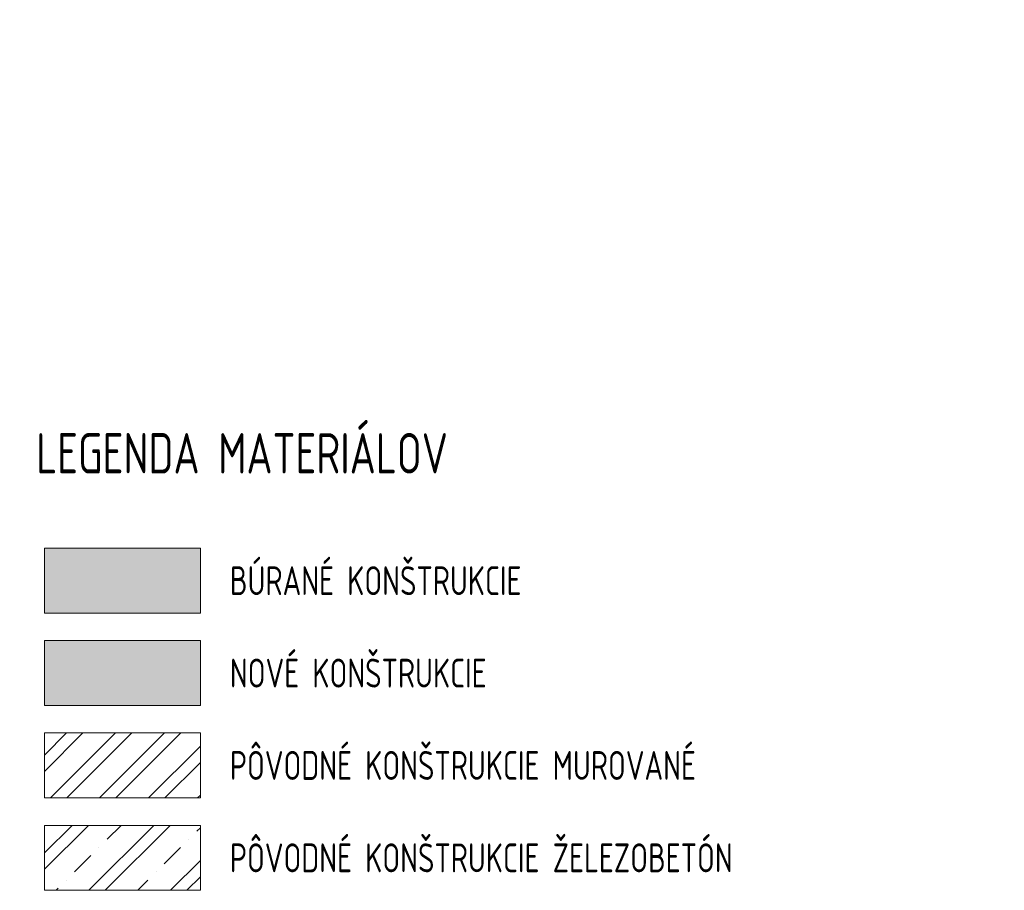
# Model space of a CAD drawing. Header units: inches. Extents: x -96941 to 10978768, y -673 to 1070890.
# Tile 15 of 256: x 31712 to 35974, y 48588 to 52359. Entities that reach past the tile are written whole.
import ezdxf
from ezdxf import colors
from ezdxf.entities.mleader import LeaderData, LeaderLine
from ezdxf.math import Vec2, Vec3

# ---------------------------------------------------------------- set-up
doc = ezdxf.new("R2010")
doc.units = ezdxf.units.IN
for name, color, linetype, lineweight in [('!_A_01_TENKÁ', 8, 'Continuous', 13), ('!_A_23_ŠRAFY', 252, 'Continuous', 9), ('!_A_42_POPIS TABUĽKA', 7, 'Continuous', 13), ('A-DETL-GENF', 92, 'Continuous', 9)]:
    doc.layers.add(name, color=color, linetype=linetype, lineweight=lineweight)
doc.layers.add('!_A_51_BÚRACIE PRÁCE', color=40, linetype='Continuous', lineweight=13, true_color=0xffbf00)
doc.styles.add('Iso CP', font='isocp.shx', dxfattribs={"width": 0.8})

msp = doc.modelspace()

# ---------------------------------------------------------------- hatches: boundary and pattern name
at = {"layer": '!_A_23_ŠRAFY'}
h = msp.add_hatch(dxfattribs=at)
h.set_pattern_fill('ZDIVO-OBECNE', color=256, scale=50, style=0)
h.set_pattern_definition([(45, (-14508, 19393.59), (-106.066, 106.066), []), (45, (-14437.29, 19393.59), (-106.066, 106.066), [])])
h.paths.add_polyline_path([(32493.922, 48988.318), (32493.922, 49269.568), (31818.922, 49269.568), (31818.922, 48988.318)])
h = msp.add_hatch(dxfattribs=at)
h.set_pattern_fill('ZELEZOBETON', color=256, scale=50, style=0)
h.set_pattern_definition([(45, (-14508, 19393.59), (-176.7767, 176.7767), []), (45, (-14437.29, 19393.59), (-176.7767, 176.7767), []), (45, (-14295.87, 19393.59), (-106.066, 247.4874), [100, -50, 0, -50])])
h.paths.add_polyline_path([(32493.922, 48588.318), (32493.922, 48869.568), (31818.922, 48869.568), (31818.922, 48588.318)])
at = {"layer": 'A-DETL-GENF', "true_color": 0xffbf00}
msp.add_hatch(color=40, dxfattribs=at).paths.add_polyline_path([(32493.922, 49788.318), (32493.922, 50069.568), (31818.922, 50069.568), (31818.922, 49788.318)])
at = {"layer": 'A-DETL-GENF', "true_color": 0xa30000}
msp.add_hatch(color=14, dxfattribs=at).paths.add_polyline_path([(32493.922, 49388.318), (32493.922, 49669.568), (31818.922, 49669.568), (31818.922, 49388.318)])

# ---------------------------------------------------------------- linework, layer by layer
at = {"layer": '!_A_01_TENKÁ'}
for p, q in [((32493.922, 50069.568), (31818.922, 50069.568)), ((31818.922, 50069.568), (31818.922, 49788.318)), ((32493.922, 49788.318), (32493.922, 50069.568)), ((31818.922, 49788.318), (32493.922, 49788.318)), ((32493.922, 49669.568), (31818.922, 49669.568)), ((31818.922, 49669.568), (31818.922, 49388.318)), ((32493.922, 49388.318), (32493.922, 49669.568)), ((31818.922, 49388.318), (32493.922, 49388.318)), ((32493.922, 49269.568), (31818.922, 49269.568)), ((31818.922, 49269.568), (31818.922, 48988.318)), ((32493.922, 48988.318), (32493.922, 49269.568)), ((31818.922, 48988.318), (32493.922, 48988.318)), ((32493.922, 48869.568), (31818.922, 48869.568)), ((31818.922, 48869.568), (31818.922, 48588.318)), ((32493.922, 48588.318), (32493.922, 48869.568)), ((31818.922, 48588.318), (32493.922, 48588.318))]:
    msp.add_line(p, q, dxfattribs=at)

# ---------------------------------------------------------------- texts
at = {"layer": '!_A_42_POPIS TABUĽKA', "style": 'Iso CP'}
for s, insert, char_height, attachment_point in [('LEGENDA MATERIÁLOV', (31783.366, 50568.356), 175, 1), ('BÚRANÉ KONŠTRUKCIE', (32621.697, 49928.943), 125, 4), ('NOVÉ KONŠTRUKCIE', (32621.697, 49528.943), 125, 4), ('PÔVODNÉ KONŠTRUKCIE MUROVANÉ ', (32621.697, 49128.943), 125, 4), ('PÔVODNÉ KONŠTRUKCIE ŽELEZOBETÓN', (32621.697, 48728.943), 125, 4)]:
    msp.add_mtext_dynamic_manual_height_columns(s, width=6631.1592, gutter_width=1, heights=[0], dxfattribs=dict(at, insert=insert, char_height=char_height, attachment_point=attachment_point))

# ---------------------------------------------------------------- leaders
at = {"layer": '!_A_51_BÚRACIE PRÁCE'}
ml = msp.add_multileader_mtext('Standard', dxfattribs=at)
ml.set_content('vybúrať drážku pre preklad dl. 1,25 m  ', color=256, style='Iso CP')
ml.set_leader_properties(color=256, linetype='ByLayer', lineweight=-1)
ml.build(insert=Vec2(0, 0))
ml.multileader.update_dxf_attribs({"text_left_attachment_type": 2, "text_right_attachment_type": 2, "dogleg_length": 2, "arrow_head_size": 125, "scale": 50})
ctx = ml.context
ctx.base_point, ctx.scale, ctx.char_height, ctx.arrow_head_size, ctx.landing_gap_size, ctx.plane_origin = Vec3(27721.127, 52148.014), 50, 125, 125, 50, Vec3(27926.683, 51482.544)
ctx.left_attachment, ctx.right_attachment = 2, 2
notes = []
notes.append((ctx, [(1, (1, 1, 0), (27621.127, 52148.014), (1, 0), 100, [(0, [(27331.754, 51849.283)], 0, [])])]))
ctx.mtext.insert, ctx.mtext.width, ctx.mtext.flow_direction = Vec3(27771.127, 52333.443), 1228.6423, 5
ml = msp.add_multileader_mtext('Standard', dxfattribs=at)
ml.set_content('po osadení prekladu\\Pvybúrať otvor ', color=256, style='Iso CP')
ml.set_leader_properties(color=256, linetype='ByLayer', lineweight=-1)
ml.build(insert=Vec2(0, 0))
ml.multileader.update_dxf_attribs({"text_left_attachment_type": 2, "text_right_attachment_type": 2, "dogleg_length": 2, "arrow_head_size": 125, "scale": 50})
ctx = ml.context
ctx.base_point, ctx.scale, ctx.char_height, ctx.arrow_head_size, ctx.landing_gap_size, ctx.plane_origin = Vec3(27570.704, 51148.929), 50, 125, 125, 50, Vec3(27776.259, 50483.459)
ctx.left_attachment, ctx.right_attachment = 2, 2
notes.append((ctx, [(1, (1, 1, 0), (27470.704, 51148.929), (1, 0), 100, [(0, [(27181.331, 50850.197)], 0, [])])]))
ctx.mtext.insert, ctx.mtext.width, ctx.mtext.flow_direction = Vec3(27620.704, 51337.626), 1228.6423, 5
for ctx, leaders in notes:
    for number, flags, end, landing, length, lines in leaders:
        leader = LeaderData()
        leader.index, (leader.has_last_leader_line, leader.has_dogleg_vector, leader.attachment_direction) = number, flags
        leader.last_leader_point, leader.dogleg_vector, leader.dogleg_length = Vec3(end), Vec3(landing), length
        for number, points, colour, breaks in lines:
            line = LeaderLine()
            line.index, line.vertices, line.color, line.breaks = number, Vec3.list(points), colors.encode_raw_color(colour), breaks
            leader.lines.append(line)
        ctx.leaders.append(leader)

doc.saveas('drawing.dxf')
